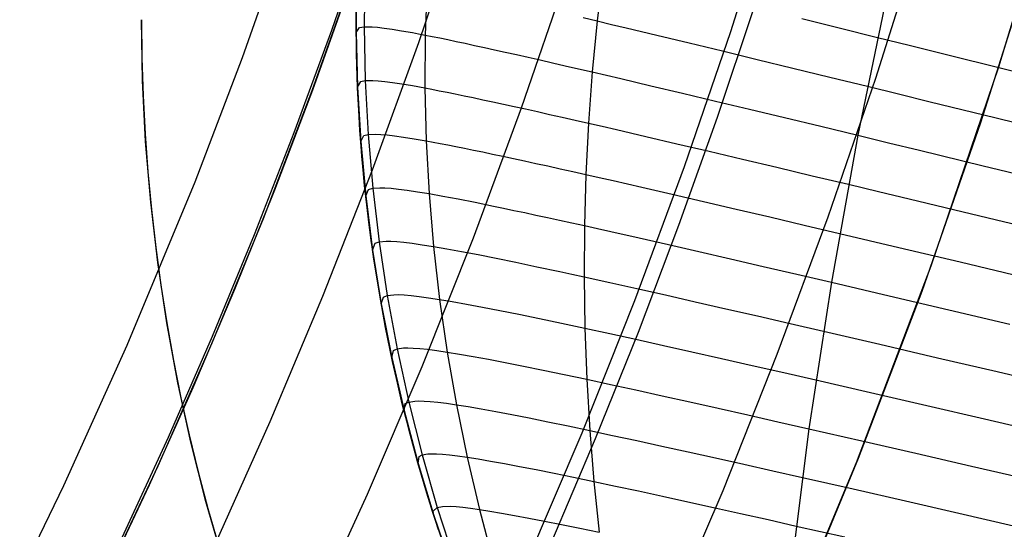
# Model space of a CAD drawing. Header units: millimetres. Extents: x -118 to 118, y -118 to 118.
# Tile 47 of 68: x 90 to 108, y -43 to -34. Entities that reach past the tile are written whole.
import ezdxf

# ---------------------------------------------------------------- set-up
doc = ezdxf.new("R2010")
doc.units = ezdxf.units.MM
doc.header["$MEASUREMENT"] = 0
doc.layers.add('Predefinito', color=5, linetype='Continuous')

msp = doc.modelspace()

# ---------------------------------------------------------------- linework, layer by layer
at = {"layer": 'Predefinito'}
for points in [[(100.103, 0), (100.078, -2.222), (100.003, -4.463), (99.877, -6.721), (99.698, -8.995), (99.465, -11.283), (99.177, -13.584), (98.833, -15.895), (98.432, -18.215), (97.972, -20.542), (97.454, -22.874), (96.876, -25.209), (96.238, -27.544), (95.54, -29.878), (94.78, -32.208), (93.959, -34.532), (93.075, -36.847), (91.81, -39.894)], [(94.508, -62.853), (96.621, -59.554), (98.619, -56.183), (100.499, -52.746), (102.26, -49.246), (103.899, -45.687), (105.414, -42.073), (106.803, -38.41), (108.065, -34.701), (109.199, -30.95), (110.202, -27.162), (111.074, -23.342), (111.813, -19.495), (112.42, -15.624), (112.892, -11.734), (113.23, -7.83), (113.432, -3.918), (113.5, 0)], [(90.244, -60.271), (91.703, -58.046), (93.106, -55.782), (94.453, -53.48), (95.744, -51.14), (96.97, -48.781), (98.137, -46.392), (99.245, -43.971), (100.295, -41.52), (101.281, -39.051), (102.206, -36.558), (103.069, -34.042), (103.872, -31.503)], [(82.122, -59.651), (83.346, -57.928), (84.532, -56.184), (85.679, -54.419), (86.786, -52.635), (87.854, -50.833), (88.881, -49.014), (89.868, -47.18), (90.815, -45.331), (91.72, -43.47), (92.585, -41.597), (93.408, -39.715), (94.189, -37.823), (94.93, -35.924), (95.629, -34.019), (96.287, -32.109)], [(96.085, -33.824), (96.103, -32.773)], [(96.103, -32.784), (96.085, -33.824)], [(82.122, -59.651), (83.29, -58.027), (84.423, -56.382), (85.522, -54.714), (86.586, -53.025), (87.615, -51.316), (88.609, -49.587), (89.568, -47.84), (90.491, -46.073), (91.378, -44.29), (92.23, -42.489), (93.045, -40.672), (93.825, -38.84), (94.568, -36.993), (95.274, -35.132), (95.943, -33.257)], [(99.349, -54.881), (98.665, -53.977), (98.011, -53.05), (97.388, -52.102), (96.796, -51.134), (96.238, -50.146), (95.712, -49.141), (95.22, -48.119), (94.763, -47.081), (94.34, -46.028), (93.952, -44.962), (93.6, -43.883), (93.284, -42.794), (93.004, -41.695), (92.761, -40.586), (92.555, -39.471), (92.386, -38.349), (92.254, -37.222), (92.16, -36.092), (92.104, -34.959), (92.085, -33.824)], [(99.349, -54.881), (98.665, -53.977), (98.011, -53.05), (97.388, -52.102), (96.796, -51.134), (96.238, -50.146), (95.712, -49.141), (95.22, -48.119), (94.763, -47.081), (94.34, -46.028), (93.952, -44.962), (93.6, -43.883), (93.284, -42.794), (93.004, -41.695), (92.761, -40.586), (92.555, -39.471), (92.386, -38.349), (92.254, -37.222), (92.16, -36.092), (92.104, -34.959), (92.085, -33.824)], [(97.62, -43.324), (97.422, -42.704), (97.237, -42.08), (97.066, -41.453), (96.908, -40.823), (96.764, -40.19), (96.634, -39.556), (96.518, -38.919), (96.416, -38.282), (96.328, -37.644), (96.253, -37.005), (96.192, -36.367), (96.145, -35.729), (96.111, -35.093), (96.091, -34.458), (96.085, -33.824)], [(96.085, -33.824), (96.086, -34.06), (96.111, -35.078), (96.17, -36.093), (96.264, -37.106), (96.391, -38.114), (96.553, -39.117), (96.748, -40.115), (96.977, -41.105), (97.239, -42.087), (97.534, -43.06), (97.862, -44.022), (98.221, -44.973), (98.613, -45.91), (99.036, -46.835), (99.49, -47.744), (99.975, -48.638), (100.489, -49.514), (101.032, -50.373), (101.605, -51.213), (102.205, -52.034), (102.832, -52.833), (102.871, -52.882)], [(102.871, -52.882), (102.233, -52.071), (101.623, -51.24), (101.042, -50.388), (100.49, -49.516), (99.968, -48.626), (99.477, -47.719), (99.018, -46.796), (98.59, -45.857), (98.195, -44.905), (97.832, -43.939), (97.503, -42.962), (97.207, -41.974), (96.945, -40.976), (96.718, -39.97), (96.525, -38.957), (96.367, -37.937), (96.243, -36.913), (96.155, -35.886), (96.102, -34.856), (96.085, -33.824)]]:
    msp.add_lwpolyline(points, dxfattribs=at)
at = {"layer": 'Predefinito', "extrusion": (1, 0, 0)}
msp.add_lwpolyline([(-33.824, -100), (-33.824, 0)], dxfattribs=at)
at = {"layer": 'Predefinito', "extrusion": (0.665841, 0.736394, 0.119912)}
msp.add_lwpolyline([(-99.199, -146.884), (-99.158, -146.791), (-99.115, -146.699), (-99.07, -146.607), (-99.022, -146.516), (-98.972, -146.426), (-98.92, -146.337), (-98.866, -146.249), (-98.81, -146.162), (-98.751, -146.076), (-98.691, -145.992), (-98.628, -145.909), (-98.563, -145.827), (-98.497, -145.747), (-98.428, -145.669), (-98.358, -145.592), (-98.286, -145.516), (-98.212, -145.443), (-98.137, -145.371), (-98.06, -145.302), (-97.981, -145.234), (-97.901, -145.168), (-97.82, -145.104), (-97.737, -145.043), (-97.653, -144.983), (-97.568, -144.926), (-97.482, -144.87), (-97.395, -144.817), (-97.308, -144.766), (-97.219, -144.718), (-97.13, -144.671), (-97.04, -144.627), (-96.949, -144.586), (-96.858, -144.546), (-96.765, -144.508), (-96.671, -144.472), (-96.576, -144.438), (-96.48, -144.407), (-96.382, -144.377), (-96.284, -144.35), (-96.185, -144.324), (-96.085, -144.302), (-95.984, -144.281), (-95.883, -144.263), (-95.781, -144.247), (-95.678, -144.234), (-95.576, -144.223), (-95.472, -144.214), (-95.369, -144.208), (-95.265, -144.204), (-95.161, -144.203), (-95.058, -144.205), (-94.954, -144.208), (-94.851, -144.215), (-94.748, -144.223), (-94.645, -144.235), (-94.543, -144.248), (-94.441, -144.264), (-94.34, -144.283), (-94.239, -144.303), (-94.14, -144.326), (-94.041, -144.352), (-93.943, -144.379), (-93.846, -144.409), (-93.751, -144.441)], dxfattribs=at)
at = {"layer": 'Predefinito'}
for points in [[(98.057, -31.865, -141.397), (97.249, -34.253, -141.397), (96.383, -36.625, -141.396), (95.459, -38.979, -141.396), (94.478, -41.313, -141.395), (93.439, -43.627, -141.394), (92.342, -45.918, -141.392), (91.186, -48.186, -141.391), (89.973, -50.43, -141.39), (88.702, -52.647, -141.389), (87.372, -54.837, -141.388), (85.985, -56.995, -141.387), (84.541, -59.121, -141.386), (83.04, -61.213, -141.386)], [(92.589, -61.865, -161), (94.093, -59.57, -161), (95.538, -57.239, -161), (96.922, -54.875, -161), (98.245, -52.477, -161), (99.507, -50.049, -161), (100.708, -47.591, -161), (101.847, -45.105, -161), (102.923, -42.591, -161), (103.935, -40.056, -161), (104.884, -37.498, -161), (105.769, -34.916, -161), (106.591, -32.314, -161)], [(108.726, -32.573, -135), (107.725, -35.744, -135), (106.63, -38.888, -135), (105.444, -41.998, -135), (104.166, -45.074, -135)], [(96.108, -32.76, -144.986), (95.261, -35.15, -144.985), (94.35, -37.531, -144.985), (93.396, -39.848, -144.985), (92.385, -42.139, -144.985), (91.317, -44.405, -144.985), (90.192, -46.643, -144.985), (88.976, -48.919, -144.986), (87.701, -51.162, -144.988), (86.376, -53.357, -144.99), (84.995, -55.518, -144.992), (83.518, -57.699, -144.996), (81.983, -59.839, -145)], [(86.073, -60.623, -143.679), (87.551, -58.491, -143.679), (88.973, -56.323, -143.679), (90.337, -54.122, -143.678), (91.645, -51.888, -143.678), (92.895, -49.623, -143.678), (94.087, -47.329, -143.678), (95.221, -45.007, -143.678), (96.296, -42.658, -143.678), (97.313, -40.284, -143.678), (98.27, -37.886, -143.678), (99.168, -35.466, -143.678), (100.006, -33.025, -143.678)], [(96.249, -32.955, -108.2), (96.235, -33.954, -108.179), (96.255, -34.958, -108.155), (96.308, -35.961, -108.128), (96.393, -36.963, -108.099), (96.512, -37.963, -108.066), (96.664, -38.961, -108.031), (96.848, -39.955, -107.993), (97.065, -40.945, -107.952), (97.314, -41.929, -107.908), (97.596, -42.907, -107.862), (97.91, -43.878, -107.812)], [(100.688, -32.899, -123.779), (100.576, -33.848, -123.737), (100.485, -34.798, -123.689), (100.415, -35.751, -123.634), (100.366, -36.706, -123.573), (100.339, -37.66, -123.505), (100.332, -38.614, -123.431), (100.347, -39.568, -123.351), (100.382, -40.521, -123.264), (100.438, -41.474, -123.171), (100.515, -42.423, -123.071), (100.613, -43.37, -122.965)], [(97.406, -33.131, -116.291), (97.371, -34.111, -116.251), (97.367, -35.095, -116.205), (97.391, -36.08, -116.154), (97.445, -37.064, -116.097), (97.529, -38.048, -116.035), (97.641, -39.032, -115.968), (97.783, -40.014, -115.895), (97.954, -40.995, -115.817), (98.154, -41.971, -115.734), (98.382, -42.945, -115.645), (98.639, -43.914, -115.551)], [(106, -33.242, -129.985), (105.433, -35.977, -129.897), (104.942, -38.714, -129.767), (104.525, -41.442, -129.597), (104.183, -44.156, -129.386)], [(90.462, -60.434, -153.679), (91.641, -58.645, -153.679), (92.783, -56.834, -153.678), (93.888, -55, -153.678), (94.954, -53.146, -153.678), (95.983, -51.272, -153.678), (96.973, -49.378, -153.678), (97.925, -47.466, -153.678), (98.838, -45.536, -153.678), (99.713, -43.588, -153.678), (100.548, -41.624, -153.678), (101.345, -39.644, -153.678), (102.102, -37.649, -153.678), (102.819, -35.639, -153.678), (103.497, -33.616, -153.678)], [(92.085, -33.824, -100), (92.092, -34.533, -100), (92.114, -35.241, -100), (92.151, -35.949, -100), (92.202, -36.656, -100), (92.268, -37.362, -100), (92.349, -38.067, -100), (92.445, -38.77, -100), (92.555, -39.471, -100), (92.679, -40.169, -100), (92.818, -40.864, -100), (92.971, -41.556, -100), (93.139, -42.245, -100), (93.321, -42.93, -100), (93.517, -43.612, -100)], [(96.086, -34.06, -100), (96.148, -33.967, -106.135), (96.235, -33.954, -108.179), (96.381, -33.956, -110.221), (96.482, -33.965, -111.239), (96.606, -33.979, -112.253), (96.753, -34, -113.262), (96.929, -34.029, -114.266), (97.134, -34.065, -115.262), (97.248, -34.087, -115.757), (97.371, -34.111, -116.251), (97.503, -34.137, -116.741), (97.644, -34.165, -117.23), (97.793, -34.196, -117.715), (97.95, -34.229, -118.198), (98.116, -34.264, -118.677), (98.291, -34.302, -119.154), (98.474, -34.342, -119.626), (98.665, -34.384, -120.095), (98.865, -34.428, -120.56), (99.072, -34.474, -121.021), (99.288, -34.523, -121.478), (99.512, -34.574, -121.93), (99.743, -34.627, -122.377), (99.983, -34.682, -122.82), (100.23, -34.739, -123.257), (100.485, -34.798, -123.689), (100.748, -34.859, -124.115), (101.018, -34.922, -124.536), (101.295, -34.987, -124.952), (101.579, -35.054, -125.362), (102.167, -35.194, -126.167), (102.78, -35.339, -126.951), (103.415, -35.491, -127.716), (104.07, -35.648, -128.461), (104.744, -35.81, -129.188), (105.433, -35.977, -129.897), (106.005, -36.115, -130.46), (106.586, -36.256, -131.013), (107.772, -36.544, -132.086), (108.987, -36.839, -133.119)], [(100.316, -33.786, -123.305), (100.576, -33.848, -123.737), (100.844, -33.911, -124.163), (101.119, -33.976, -124.584), (101.401, -34.044, -124.999), (101.69, -34.113, -125.409), (102.289, -34.257, -126.212), (102.913, -34.407, -126.995), (103.559, -34.564, -127.758), (104.226, -34.726, -128.501), (104.912, -34.893, -129.225), (105.614, -35.065, -129.931), (106.195, -35.207, -130.491), (106.786, -35.352, -131.04), (107.991, -35.648, -132.105), (109.227, -35.952, -133.13), (110.487, -36.263, -134.118)], [(104.394, -33.804, -128.535), (105.09, -33.976, -129.257), (105.803, -34.153, -129.96), (106.393, -34.299, -130.517), (106.991, -34.447, -131.063), (108.214, -34.751, -132.122), (109.466, -35.063, -133.14), (110.745, -35.382, -134.12)], [(96.111, -35.078, -100), (96.17, -34.975, -106.117), (96.255, -34.958, -108.155), (96.398, -34.956, -110.191), (96.497, -34.962, -111.206), (96.617, -34.974, -112.217), (96.762, -34.993, -113.224), (96.933, -35.019, -114.225), (97.134, -35.052, -115.219), (97.367, -35.095, -116.205), (97.496, -35.119, -116.695), (97.633, -35.146, -117.182), (97.779, -35.175, -117.666), (97.933, -35.206, -118.148), (98.096, -35.24, -118.627), (98.267, -35.276, -119.102), (98.446, -35.314, -119.574), (98.633, -35.354, -120.043), (98.829, -35.396, -120.507), (99.032, -35.441, -120.967), (99.243, -35.487, -121.424), (99.462, -35.536, -121.875), (99.689, -35.587, -122.323), (99.923, -35.639, -122.765), (100.166, -35.694, -123.202), (100.415, -35.751, -123.634), (100.673, -35.81, -124.061), (100.937, -35.871, -124.482), (101.487, -35.998, -125.309), (102.063, -36.133, -126.115), (102.663, -36.273, -126.901), (103.284, -36.42, -127.668), (103.926, -36.572, -128.416), (104.586, -36.729, -129.146), (105.261, -36.89, -129.858), (105.822, -37.024, -130.426), (106.392, -37.16, -130.982), (107.555, -37.439, -132.064), (108.747, -37.726, -133.107)], [(96.17, -36.093, -100), (96.225, -35.982, -106.097), (96.308, -35.961, -108.128), (96.446, -35.955, -110.158), (96.543, -35.96, -111.169), (96.66, -35.97, -112.177), (96.801, -35.986, -113.181), (96.968, -36.009, -114.179), (97.164, -36.04, -115.17), (97.391, -36.08, -116.154), (97.517, -36.103, -116.642), (97.651, -36.128, -117.128), (97.793, -36.156, -117.612), (97.944, -36.185, -118.092), (98.103, -36.217, -118.57), (98.27, -36.251, -119.045), (98.444, -36.287, -119.516), (98.627, -36.326, -119.984), (98.818, -36.366, -120.447), (99.016, -36.408, -120.907), (99.222, -36.453, -121.363), (99.436, -36.5, -121.814), (99.657, -36.548, -122.261), (99.886, -36.599, -122.704), (100.122, -36.652, -123.141), (100.366, -36.706, -123.573), (100.617, -36.763, -124), (100.876, -36.822, -124.422), (101.412, -36.944, -125.25), (101.974, -37.073, -126.057), (102.56, -37.209, -126.846), (103.167, -37.35, -127.615), (103.793, -37.497, -128.366), (104.437, -37.648, -129.099), (105.097, -37.803, -129.815), (106.203, -38.065, -130.949), (107.341, -38.335, -132.041), (108.508, -38.613, -133.094)], [(96.264, -37.106, -100), (96.314, -36.987, -106.075), (96.393, -36.963, -108.099), (96.528, -36.953, -110.121), (96.621, -36.956, -111.129), (96.735, -36.964, -112.133), (96.872, -36.978, -113.133), (97.035, -36.999, -114.128), (97.225, -37.027, -115.116), (97.445, -37.064, -116.097), (97.698, -37.109, -117.069), (97.983, -37.163, -118.031), (98.3, -37.225, -118.981), (98.647, -37.296, -119.918), (98.832, -37.334, -120.381), (99.025, -37.375, -120.841), (99.226, -37.417, -121.296), (99.434, -37.462, -121.747), (99.649, -37.508, -122.194), (99.872, -37.557, -122.636), (100.102, -37.607, -123.073), (100.339, -37.66, -123.505), (100.583, -37.714, -123.933), (100.834, -37.77, -124.355), (101.357, -37.887, -125.184), (101.904, -38.012, -125.994), (102.473, -38.142, -126.784), (103.064, -38.278, -127.556), (103.673, -38.419, -128.311), (104.3, -38.564, -129.047), (104.942, -38.714, -129.767), (106.021, -38.966, -130.911), (107.132, -39.227, -132.015), (108.27, -39.495, -133.081)], [(96.391, -38.114, -100), (96.436, -37.989, -106.05), (96.512, -37.963, -108.066), (96.642, -37.951, -110.08), (96.732, -37.951, -111.084), (96.842, -37.958, -112.085), (96.974, -37.97, -113.082), (97.131, -37.988, -114.073), (97.315, -38.014, -115.058), (97.529, -38.048, -116.035), (97.773, -38.091, -117.004), (98.049, -38.141, -117.964), (98.356, -38.2, -118.912), (98.693, -38.267, -119.847), (99.059, -38.342, -120.768), (99.455, -38.425, -121.673), (99.88, -38.516, -122.562), (100.102, -38.564, -122.999), (100.332, -38.614, -123.431), (100.813, -38.719, -124.282), (101.319, -38.832, -125.112), (101.849, -38.951, -125.924), (102.401, -39.076, -126.717), (102.974, -39.206, -127.492), (103.565, -39.341, -128.25), (104.172, -39.481, -128.991), (104.795, -39.624, -129.715), (105.844, -39.868, -130.871), (106.924, -40.119, -131.988), (108.032, -40.378, -133.068), (109.162, -40.642, -134.114)], [(96.553, -39.117, -100), (96.591, -38.989, -106.024), (96.664, -38.961, -108.031), (96.788, -38.946, -110.036), (96.874, -38.945, -111.036), (96.98, -38.95, -112.033), (97.107, -38.96, -113.025), (97.258, -38.977, -114.013), (97.436, -39.001, -114.994), (97.641, -39.032, -115.968), (97.877, -39.072, -116.934), (98.143, -39.119, -117.89), (98.439, -39.175, -118.836), (98.764, -39.238, -119.769), (99.118, -39.309, -120.689), (99.5, -39.388, -121.593), (99.91, -39.474, -122.481), (100.347, -39.568, -123.351), (100.81, -39.669, -124.202), (101.299, -39.776, -125.034), (101.811, -39.89, -125.848), (102.344, -40.009, -126.643), (102.897, -40.134, -127.422), (103.468, -40.263, -128.184), (104.055, -40.397, -128.929), (104.656, -40.534, -129.658), (105.673, -40.768, -130.828), (106.721, -41.01, -131.959), (107.794, -41.258, -133.055), (108.89, -41.513, -134.118)], [(91.81, -39.894, -141.252), (90.629, -42.507, -141.252), (89.368, -45.098, -141.252), (88.027, -47.664, -141.252), (86.605, -50.2, -141.252)], [(96.748, -40.115, -100), (96.78, -39.984, -105.995), (96.848, -39.955, -107.993), (96.966, -39.938, -109.989), (97.048, -39.937, -110.984), (97.149, -39.94, -111.976), (97.271, -39.949, -112.964), (97.416, -39.963, -113.947), (97.586, -39.985, -114.925), (97.783, -40.014, -115.895), (98.01, -40.051, -116.858), (98.265, -40.096, -117.811), (98.549, -40.148, -118.754), (98.861, -40.208, -119.685), (99.201, -40.276, -120.603), (99.568, -40.35, -121.507), (99.962, -40.432, -122.394), (100.382, -40.521, -123.264), (100.828, -40.617, -124.116), (101.298, -40.719, -124.95), (101.79, -40.827, -125.766), (102.303, -40.941, -126.564), (102.834, -41.06, -127.346), (103.383, -41.183, -128.112), (103.947, -41.311, -128.862), (104.525, -41.442, -129.597), (105.508, -41.666, -130.782), (106.52, -41.898, -131.929), (107.557, -42.137, -133.042), (108.616, -42.382, -134.123)], [(96.977, -41.105, -100), (97.001, -40.975, -105.965), (97.065, -40.945, -107.952), (97.176, -40.927, -109.938), (97.254, -40.925, -110.928), (97.35, -40.927, -111.915), (97.466, -40.934, -112.899), (97.604, -40.948, -113.877), (97.766, -40.968, -114.851), (97.954, -40.995, -115.817), (98.17, -41.029, -116.776), (98.414, -41.071, -117.726), (98.685, -41.12, -118.667), (98.984, -41.177, -119.595), (99.308, -41.241, -120.512), (99.659, -41.312, -121.414), (100.036, -41.389, -122.301), (100.438, -41.474, -123.171), (100.864, -41.565, -124.024), (101.314, -41.662, -124.859), (101.785, -41.765, -125.677), (102.275, -41.873, -126.479), (102.784, -41.986, -127.265), (103.31, -42.103, -128.035), (103.85, -42.225, -128.791), (104.403, -42.35, -129.531), (105.348, -42.564, -130.733), (106.322, -42.787, -131.899), (107.32, -43.015, -133.031), (108.34, -43.25, -134.132)], [(97.239, -42.087, -100), (97.256, -41.959, -105.932), (97.314, -41.929, -107.908), (97.418, -41.911, -109.883), (97.491, -41.908, -110.868), (97.582, -41.909, -111.85), (97.691, -41.916, -112.829), (97.822, -41.928, -113.803), (97.975, -41.946, -114.771), (98.154, -41.971, -115.734), (98.359, -42.003, -116.689), (98.59, -42.043, -117.636), (98.848, -42.089, -118.573), (99.132, -42.143, -119.499), (99.441, -42.203, -120.413), (99.774, -42.27, -121.314), (100.133, -42.343, -122.201), (100.515, -42.423, -123.071), (100.921, -42.509, -123.925), (101.349, -42.601, -124.762), (101.797, -42.699, -125.583), (102.264, -42.801, -126.388), (102.748, -42.908, -127.178), (103.248, -43.02, -127.953), (103.762, -43.135, -128.714), (104.289, -43.254, -129.461), (105.195, -43.458, -130.682)], [(97.534, -43.06, -100), (97.522, -42.974, -103.931), (97.596, -42.907, -107.862), (97.692, -42.889, -109.825), (97.845, -42.887, -111.781), (97.947, -42.893, -112.754), (98.07, -42.904, -113.723), (98.214, -42.921, -114.687), (98.382, -42.945, -115.645), (98.576, -42.975, -116.596), (98.794, -43.012, -117.539), (99.037, -43.056, -118.473), (99.305, -43.106, -119.397), (99.597, -43.163, -120.309), (99.912, -43.226, -121.209), (100.251, -43.295, -122.094), (100.613, -43.37, -122.965)]]:
    msp.add_polyline3d(points, dxfattribs=at)

doc.saveas('drawing.dxf')
